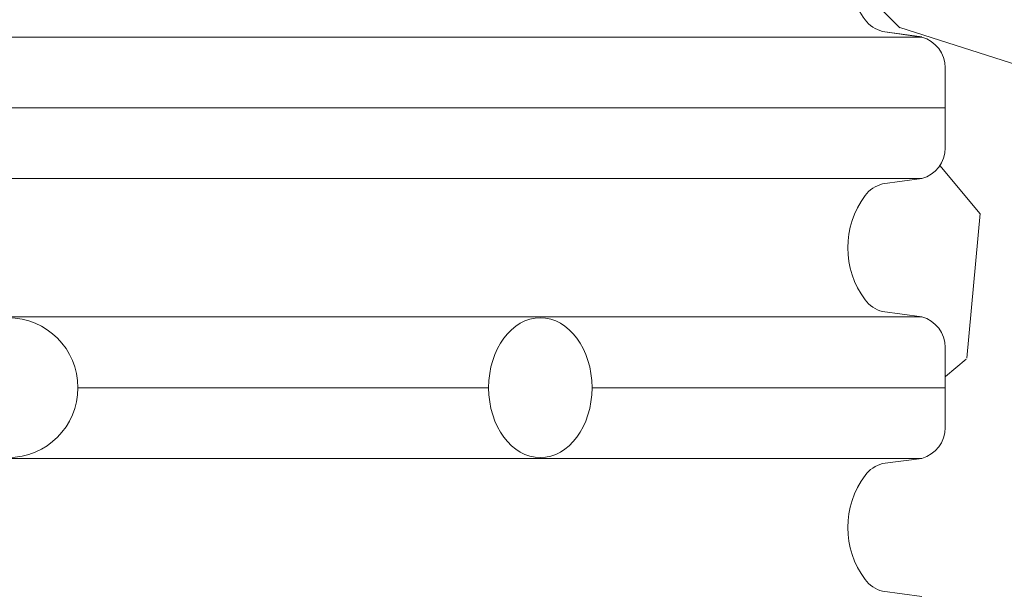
# Model space of a CAD drawing. Header units: metres. Extents: x 351055.4 to 351076.4, y -78447.2 to -78432.3.
# Tile 61 of 68: x 351071.26 to 351071.612, y -78436.677 to -78436.473. Entities that reach past the tile are written whole.
import ezdxf

# ---------------------------------------------------------------- set-up
doc = ezdxf.new("R2010")
doc.units = ezdxf.units.M
doc.header["$MEASUREMENT"] = 0
for name, color, linetype, lineweight in [('PIPE', 7, 'Continuous', 0), ('RAMECEK', 7, 'Continuous', 0), ('ŠRAFY', 7, 'Continuous', 0)]:
    doc.layers.add(name, color=color, linetype=linetype, lineweight=lineweight)

msp = doc.modelspace()

# ---------------------------------------------------------------- hatches: boundary and pattern name
at = {"layer": 'ŠRAFY'}
h = msp.add_hatch(dxfattribs=at)
h.set_pattern_fill('GRAVEL', color=256, style=0, pattern_type=2)
h.set_pattern_definition([(100.50765, (351069.840912, -78437.408746), (0.7895981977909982, -2.468580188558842), [0.07015499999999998, -4.122773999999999]), (50.040876, (351069.828118, -78437.339767), (-7.580368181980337, -9.209457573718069), [0.065112, -13.045015]), (357.49319, (351069.869935, -78437.289859), (-12.39279574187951, 0.6399174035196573), [0.06641099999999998, -13.993876]), (309.11572, (351069.936282, -78437.292764), (6.491410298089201, -8.170392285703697), [0.06529, -11.515127]), (264.749335, (351069.977473, -78437.343421), (-0.02494673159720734, -1.654035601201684), [0.05154299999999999, -10.75752]), (219.959124, (351069.972756, -78437.394748), (-0.8394910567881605, -0.8394913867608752), [0.063621, -13.046506]), (180.864089, (351069.923991, -78437.435607), (0.8145444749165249, -0.8145447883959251), [0.040935, -1.613289]), (146.646988, (351069.88306, -78437.436225), (-4.097669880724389, 2.418687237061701), [0.050302, -5.830483]), (66.2119, (351069.942841, -78437.181701), (-1.703929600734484, -3.333018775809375), [0.08119, -6.286316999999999]), (39.959124, (351069.97559, -78437.10740800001), (-9.209457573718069, -7.580368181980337), [0.06930599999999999, -13.04082]), (0.864089, (351070.028713, -78437.062897), (-0.8394914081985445, -0.8394915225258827), [0.045064, -1.60916]), (315, (351070.073772, -78437.062217), (-0.02494672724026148, -1.654035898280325), [0.055567, -1.096373]), (276.284391, (351070.113064, -78437.101509), (0.714757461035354, -7.430688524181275), [0.081389, -13.205797]), (252.889832, (351070.121973, -78437.182409), (-0.8644380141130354, -2.49352721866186), [0.08611, -14.689519]), (230.040876, (351070.096639, -78437.264708), (-0.839491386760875, -0.8394910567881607), [0.073486, -13.03664]), (184.223077, (351070.049443, -78437.321035), (-12.41774287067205, -1.014118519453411), [0.054461, -14.055628]), (140.352606, (351069.995129, -78437.325046), (0.8145449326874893, -0.8145442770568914), [0.058126, -12.66871]), (101.741, (351070, -78437.3), (2.318895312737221, -10.71379260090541), [0.062546, -15.0909]), (82.81957299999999, (351069.937646, -78437.226721), (-0.91433153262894, -5.8015990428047), [0.048911, -7.465657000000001]), (100.50765, (351069.682386, -78436.986497), (0.7895981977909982, -2.468580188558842), [0.07013099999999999, -4.122798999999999]), (50.040876, (351069.669596, -78436.91754299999), (-7.580368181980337, -9.209457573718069), [0.065096, -13.04503]), (357.49319, (351069.711404, -78436.867646), (-12.39279574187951, 0.6399174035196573), [0.06641399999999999, -13.993873]), (309.647394, (351069.777755, -78436.870551), (0.8145442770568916, -0.814544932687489), [0.06529299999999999, -12.661543]), (264.749335, (351069.819416, -78436.920826), (-0.02494673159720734, -1.654035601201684), [0.05195, -10.757113]), (219.959124, (351069.814661, -78436.97255800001), (-0.8394910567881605, -0.8394913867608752), [0.063908, -13.046218]), (180.864089, (351069.765675, -78437.01360199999), (0.8145444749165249, -0.8145447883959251), [0.041138, -1.613086]), (146.646988, (351069.724542, -78437.014223), (-4.097669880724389, 2.418687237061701), [0.050421, -5.830364]), (100.50765, (351070.005569, -78436.162979), (0.7895981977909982, -2.468580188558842), [0.07011299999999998, -4.122815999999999]), (50.040876, (351069.992782, -78436.094042), (-7.580368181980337, -9.209457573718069), [0.065107, -13.04502]), (357.49319, (351070.034597, -78436.044137), (-12.39279574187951, 0.6399174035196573), [0.06638399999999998, -13.993903]), (309.11572, (351070.100917, -78436.047041), (6.491410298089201, -8.170392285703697), [0.065273, -11.515144]), (264.749335, (351070.142097, -78436.097685), (-0.02494673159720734, -1.654035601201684), [0.051552, -10.757511]), (219.959124, (351070.13738, -78436.149021), (-0.8394910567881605, -0.8394913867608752), [0.063569, -13.046557]), (180.864089, (351070.088653, -78436.18984800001), (0.8145444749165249, -0.8145447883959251), [0.04094100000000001, -1.613283]), (146.646988, (351070.047717, -78436.19046499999), (-4.097669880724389, 2.418687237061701), [0.050283, -5.830502]), (100.50765, (351070.445849, -78436.50309099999), (0.7895981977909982, -2.468580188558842), [0.04207299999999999, -4.150855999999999]), (50.040876, (351070.438176, -78436.461723), (-7.580368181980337, -9.209457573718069), [0.039073, -13.071054]), (357.49319, (351070.46327, -78436.431773), (-12.39279574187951, 0.6399174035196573), [0.03986799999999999, -14.020419]), (309.11572, (351070.5031, -78436.433517), (6.491410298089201, -8.170392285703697), [0.039143, -11.541275]), (264.749335, (351070.527795, -78436.463887), (-0.02494673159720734, -1.654035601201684), [0.030921, -10.778142]), (219.959124, (351070.524965, -78436.494678), (-0.8394910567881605, -0.8394913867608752), [0.038165, -13.071962]), (180.864089, (351070.495712, -78436.519189), (0.8145444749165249, -0.8145447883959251), [0.024573, -1.629651]), (146.646988, (351070.471141, -78436.51956), (-4.097669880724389, 2.418687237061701), [0.030146, -5.850639]), (100.50765, (351070.158622, -78437.121116), (0.7895981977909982, -2.468580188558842), [0.07013099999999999, -4.122798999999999]), (50.040876, (351070.145833, -78437.052162), (-7.580368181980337, -9.209457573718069), [0.065126, -13.045]), (357.49319, (351070.187659, -78437.002242), (-12.39279574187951, 0.6399174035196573), [0.066396, -13.993891]), (309.11572, (351070.253992, -78437.00514600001), (6.491410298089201, -8.170392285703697), [0.06531100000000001, -11.515107]), (264.749335, (351070.295196, -78437.055819), (-0.02494673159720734, -1.654035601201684), [0.051536, -10.757527]), (219.959124, (351070.29048, -78437.107138), (-0.8394910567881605, -0.8394913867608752), [0.06361699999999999, -13.046509]), (180.864089, (351070.241717, -78437.147996), (0.8145444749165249, -0.8145447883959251), [0.040951, -1.613273]), (146.646988, (351070.200771, -78437.148614), (-4.097669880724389, 2.418687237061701), [0.050284, -5.830502]), (100.50765, (351070.173832, -78436.53875), (0.7895981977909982, -2.468580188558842), [0.07013799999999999, -4.122791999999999]), (50.040876, (351070.161041, -78436.469788), (-7.580368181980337, -9.209457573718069), [0.065094, -13.045033]), (357.49319, (351070.202847, -78436.419894), (-12.39279574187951, 0.6399174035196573), [0.06641799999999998, -13.993869]), (309.647394, (351070.269201, -78436.422799), (0.8145442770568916, -0.814544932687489), [0.06526699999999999, -12.661569]), (264.749335, (351070.310845, -78436.473053), (-0.02494673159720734, -1.654035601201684), [0.051978, -10.757085]), (219.959124, (351070.306089, -78436.524813), (-0.8394910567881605, -0.8394913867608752), [0.06389500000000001, -13.046232]), (180.864089, (351070.257113, -78436.565849), (0.8145444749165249, -0.8145447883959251), [0.04115, -1.613074]), (146.646988, (351070.215968, -78436.56646900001), (-4.097669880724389, 2.418687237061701), [0.05043, -5.830355]), (100.50765, (351069.828566, -78437.10730599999), (0.7895981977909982, -2.468580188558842), [0.07015499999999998, -4.122773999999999]), (50.040876, (351069.815772, -78437.038328), (-7.580368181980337, -9.209457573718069), [0.065112, -13.045015]), (357.49319, (351069.857589, -78436.98842000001), (-12.39279574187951, 0.6399174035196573), [0.06641099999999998, -13.993876]), (309.11572, (351069.923936, -78436.991324), (6.491410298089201, -8.170392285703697), [0.06529, -11.515127]), (264.749335, (351069.965127, -78437.04198099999), (-0.02494673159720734, -1.654035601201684), [0.05154299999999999, -10.75752]), (219.959124, (351069.96041, -78437.09330800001), (-0.8394910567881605, -0.8394913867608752), [0.063621, -13.046506]), (180.864089, (351069.911645, -78437.13416799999), (0.8145444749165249, -0.8145447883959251), [0.040935, -1.613289]), (146.646988, (351069.870714, -78437.134785), (-4.097669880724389, 2.418687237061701), [0.050308, -5.830476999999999]), (100.50765, (351069.469787, -78436.63317), (0.7895981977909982, -2.468580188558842), [0.07015499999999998, -4.122773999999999]), (50.040876, (351069.456993, -78436.564191), (-7.580368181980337, -9.209457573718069), [0.065083, -13.045043]), (357.49319, (351069.498792, -78436.51430499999), (-12.39279574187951, 0.6399174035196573), [0.06642799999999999, -13.993859]), (309.11572, (351069.565156, -78436.51721), (6.491410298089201, -8.170392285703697), [0.065273, -11.515144]), (264.749335, (351069.606336, -78436.567854), (-0.02494673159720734, -1.654035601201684), [0.051533, -10.75753]), (219.959124, (351069.60162, -78436.619171), (-0.8394910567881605, -0.8394913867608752), [0.06361499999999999, -13.046511]), (180.864089, (351069.552859, -78436.660027), (0.8145444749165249, -0.8145447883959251), [0.040949, -1.613275]), (146.646988, (351069.511915, -78436.66064500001), (-4.097669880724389, 2.418687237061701), [0.050289, -5.830496]), (100.50765, (351070.304102, -78436.972284), (0.7895981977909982, -2.468580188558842), [0.07013099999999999, -4.122798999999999]), (50.040876, (351070.291313, -78436.90333), (-7.580368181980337, -9.209457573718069), [0.065126, -13.045]), (357.49319, (351070.33314, -78436.85341), (-12.39279574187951, 0.6399174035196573), [0.066396, -13.993891]), (309.11572, (351070.399472, -78436.856314), (6.491410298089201, -8.170392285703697), [0.06531100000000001, -11.515107]), (264.749335, (351070.440676, -78436.906987), (-0.02494673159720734, -1.654035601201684), [0.051536, -10.757527]), (219.959124, (351070.43596, -78436.95830700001), (-0.8394910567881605, -0.8394913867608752), [0.06361699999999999, -13.046509]), (180.864089, (351070.387197, -78436.999164), (0.8145444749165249, -0.8145447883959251), [0.040951, -1.613273]), (146.646988, (351070.346251, -78436.999782), (-4.097669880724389, 2.418687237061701), [0.050284, -5.830502]), (66.2119, (351070.160213, -78436.746936), (-1.703929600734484, -3.333018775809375), [0.08119, -6.286316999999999]), (39.959124, (351070.192962, -78436.672644), (-9.209457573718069, -7.580368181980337), [0.06930599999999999, -13.04082]), (0.864089, (351070.246085, -78436.628132), (-0.8394914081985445, -0.8394915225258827), [0.045086, -1.609138]), (315, (351070.291166, -78436.627453), (-0.02494672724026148, -1.654035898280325), [0.055552, -1.096388]), (276.284391, (351070.330447, -78436.666733), (0.714757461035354, -7.430688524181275), [0.08140399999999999, -13.205782]), (252.889832, (351070.339357, -78436.747648), (-0.8644380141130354, -2.49352721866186), [0.08611, -14.689519]), (230.040876, (351070.314023, -78436.829947), (-0.839491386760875, -0.8394910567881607), [0.073462, -13.036664]), (184.223077, (351070.266842, -78436.886256), (-12.41774287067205, -1.014118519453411), [0.05449, -14.055599]), (140.352606, (351070.2125, -78436.89026900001), (0.8145449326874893, -0.8145442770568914), [0.058115, -12.668721]), (101.741, (351070, -78436.9), (2.318895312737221, -10.71379260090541), [0.062542, -15.0909]), (82.81957299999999, (351070.1550260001, -78436.791955), (-0.91433153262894, -5.8015990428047), [0.048908, -7.465660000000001]), (66.2119, (351069.899375, -78436.817152), (-1.703929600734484, -3.333018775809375), [0.081162, -6.286345]), (39.959124, (351069.932113, -78436.742885), (-9.209457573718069, -7.580368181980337), [0.069332, -13.040795]), (0.864089, (351069.985256, -78436.69835800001), (-0.8394914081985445, -0.8394915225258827), [0.045056, -1.609168]), (315, (351070.030307, -78436.697678), (-0.02494672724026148, -1.654035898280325), [0.05556000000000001, -1.09638]), (276.284391, (351070.069593, -78436.736965), (0.714757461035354, -7.430688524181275), [0.081385, -13.205801]), (252.889832, (351070.078502, -78436.817861), (-0.8644380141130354, -2.49352721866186), [0.086135, -14.689495]), (230.040876, (351070.053161, -78436.900183), (-0.839491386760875, -0.8394910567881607), [0.073461, -13.036666]), (184.223077, (351070.005981, -78436.95649099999), (-12.41774287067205, -1.014118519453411), [0.054488, -14.055601]), (140.352606, (351069.951641, -78436.960503), (0.8145449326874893, -0.8145442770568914), [0.058113, -12.668723]), (101.741, (351070, -78436.9), (2.318895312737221, -10.71379260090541), [0.062557, -15.0909]), (82.81957299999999, (351069.894165, -78436.862175), (-0.91433153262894, -5.8015990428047), [0.048892, -7.465675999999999]), (336.130768, (351070.579471, -78436.550502), (-5.751706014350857, 2.393740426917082), [0.081173, -9.798666]), (309.647394, (351070.653701, -78436.58334900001), (0.8145442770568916, -0.814544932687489), [0.06927, -12.657566]), (272.50681, (351070.6979, -78436.636686), (0.639917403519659, -12.39279574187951), [0.044748, -14.015539]), (225, (351070.699857, -78436.68139), (-1.654035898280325, -0.02494672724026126), [0.056213, -1.131007]), (186.555052, (351070.660108, -78436.721139), (-9.109670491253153, -0.9642249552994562), [0.081784, -16.592527]), (162.262653, (351070.578859, -78436.730475), (0.8145448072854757, -0.8145442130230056), [0.086479, -2.505307]), (135, (351070.496491, -78436.70412899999), (-0.02494672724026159, -1.654035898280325), [0.073385, -1.078555]), (99.19186499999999, (351070.4446, -78436.652238), (0.764651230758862, -4.122616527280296), [0.050214, -14.154069]), (50.040876, (351070.436578, -78436.602669), (-7.580368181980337, -9.209457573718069), [0.057767, -13.052359]), (12.102962, (351070.473679, -78436.55838999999), (-1.654035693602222, -0.02494669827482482), [0.062169, -4.179681]), (352.702945, (351070.534466, -78436.545355), (-4.122616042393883, 0.7646513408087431), [0.048885, -5.774935]), (100.50765, (351070.384988, -78436.831916), (0.7895981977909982, -2.468580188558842), [0.07013799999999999, -4.122791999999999]), (50.040876, (351070.372197, -78436.762955), (-7.580368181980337, -9.209457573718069), [0.065094, -13.045033]), (357.49319, (351070.414003, -78436.71306000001), (-12.39279574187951, 0.6399174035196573), [0.06641799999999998, -13.993869]), (309.647394, (351070.480357, -78436.715965), (0.8145442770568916, -0.814544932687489), [0.06526699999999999, -12.661569]), (264.749335, (351070.522001, -78436.76622), (-0.02494673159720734, -1.654035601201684), [0.051978, -10.757085]), (219.959124, (351070.517245, -78436.817979), (-0.8394910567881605, -0.8394913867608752), [0.06389500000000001, -13.046232]), (180.864089, (351070.468269, -78436.859015), (0.8145444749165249, -0.8145447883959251), [0.04115, -1.613074]), (146.646988, (351070.427124, -78436.85963600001), (-4.097669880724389, 2.418687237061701), [0.05043, -5.830355]), (336.130768, (351069.766772, -78437.094006), (-5.751706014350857, 2.393740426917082), [0.081173, -9.798666]), (309.647394, (351069.841002, -78437.126852), (0.8145442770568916, -0.814544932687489), [0.06927, -12.657566]), (272.50681, (351069.885201, -78437.18018899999), (0.639917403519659, -12.39279574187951), [0.044748, -14.015539]), (225, (351069.887158, -78437.224894), (-1.654035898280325, -0.02494672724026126), [0.056213, -1.131007]), (186.555052, (351069.847409, -78437.264642), (-9.109670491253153, -0.9642249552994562), [0.081784, -16.592527]), (162.262653, (351069.766159, -78437.27397899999), (0.8145448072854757, -0.8145442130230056), [0.086452, -2.505334]), (135, (351069.683817, -78437.247641), (-0.02494672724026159, -1.654035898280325), [0.073409, -1.078531]), (99.19186499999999, (351069.631909, -78437.195733), (0.764651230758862, -4.122616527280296), [0.050182, -14.154101]), (50.040876, (351069.623893, -78437.14619500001), (-7.580368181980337, -9.209457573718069), [0.057775, -13.052351]), (12.102962, (351069.660999, -78437.10191), (-1.654035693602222, -0.02494669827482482), [0.06217, -4.179679]), (352.702945, (351069.721787, -78437.088875), (-4.122616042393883, 0.7646513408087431), [0.048887, -5.774933]), (100.50765, (351070.054762, -78436.654341), (0.7895981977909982, -2.468580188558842), [0.07013799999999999, -4.122791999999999]), (50.040876, (351070.041971, -78436.585379), (-7.580368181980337, -9.209457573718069), [0.065092, -13.045034]), (357.49319, (351070.083776, -78436.53548600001), (-12.39279574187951, 0.6399174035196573), [0.06639799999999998, -13.993889]), (309.11572, (351070.150111, -78436.53839), (6.491410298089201, -8.170392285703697), [0.065282, -11.515135]), (264.749335, (351070.191297, -78436.589041), (-0.02494673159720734, -1.654035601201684), [0.051539, -10.757524]), (219.959124, (351070.18658, -78436.640363), (-0.8394910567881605, -0.8394913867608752), [0.063587, -13.046539]), (180.864089, (351070.137841, -78436.68120199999), (0.8145444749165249, -0.8145447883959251), [0.040935, -1.613289]), (146.646988, (351070.09691, -78436.681819), (-4.097669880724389, 2.418687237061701), [0.050279, -5.830507]), (100.50765, (351069.52159, -78437.066725), (0.7895981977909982, -2.468580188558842), [0.07011299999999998, -4.122815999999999]), (50.040876, (351069.508803, -78436.997788), (-7.580368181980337, -9.209457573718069), [0.065107, -13.04502]), (357.49319, (351069.550618, -78436.947883), (-12.39279574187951, 0.6399174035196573), [0.06638399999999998, -13.993903]), (309.647394, (351069.616938, -78436.950787), (0.8145442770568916, -0.814544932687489), [0.065303, -12.661533]), (264.749335, (351069.658605, -78437.001069), (-0.02494673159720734, -1.654035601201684), [0.051957, -10.757106]), (219.959124, (351069.653851, -78437.05280800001), (-0.8394910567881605, -0.8394913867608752), [0.063913, -13.046214]), (180.864089, (351069.604861, -78437.093855), (0.8145444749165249, -0.8145447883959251), [0.041141, -1.613083]), (146.646988, (351069.563725, -78437.094476), (-4.097669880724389, 2.418687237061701), [0.050417, -5.830368]), (100.50765, (351069.388689, -78436.917872), (0.7895981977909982, -2.468580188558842), [0.07015499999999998, -4.122773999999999]), (50.040876, (351069.375895, -78436.84889400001), (-7.580368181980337, -9.209457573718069), [0.065082, -13.045045]), (357.49319, (351069.417693, -78436.79900900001), (-12.39279574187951, 0.6399174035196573), [0.06642899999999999, -13.993858]), (309.11572, (351069.484058, -78436.801914), (6.491410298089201, -8.170392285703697), [0.065272, -11.515145]), (264.749335, (351069.525238, -78436.852557), (-0.02494673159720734, -1.654035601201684), [0.05153200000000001, -10.757531]), (219.959124, (351069.520522, -78436.903873), (-0.8394910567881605, -0.8394913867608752), [0.063613, -13.046514]), (180.864089, (351069.471762, -78436.944728), (0.8145444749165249, -0.8145447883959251), [0.040951, -1.613273]), (146.646988, (351069.430816, -78436.945345), (-4.097669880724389, 2.418687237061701), [0.050288, -5.830497]), (336.130768, (351069.999735, -78436.350313), (-5.751706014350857, 2.393740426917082), [0.081162, -9.798677]), (309.647394, (351070.073956, -78436.38315499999), (0.8145442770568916, -0.814544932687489), [0.06928200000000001, -12.657554]), (272.50681, (351070.118162, -78436.436502), (0.639917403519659, -12.39279574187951), [0.04476299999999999, -14.015524]), (225, (351070.12012, -78436.481222), (-1.654035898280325, -0.02494672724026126), [0.056228, -1.130992]), (186.555052, (351070.080361, -78436.520981), (-9.109670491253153, -0.9642249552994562), [0.081769, -16.592543]), (162.262653, (351069.999126, -78436.530315), (0.8145448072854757, -0.8145442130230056), [0.086504, -2.505282]), (135, (351069.916734, -78436.503961), (-0.02494672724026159, -1.654035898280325), [0.073385, -1.078555]), (99.19186499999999, (351069.864843, -78436.45207), (0.764651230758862, -4.122616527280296), [0.050214, -14.154069]), (50.040876, (351069.856822, -78436.402501), (-7.580368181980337, -9.209457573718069), [0.057767, -13.052359]), (12.102962, (351069.893922, -78436.35822200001), (-1.654035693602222, -0.02494669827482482), [0.062169, -4.179681]), (352.702945, (351069.954709, -78436.345187), (-4.122616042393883, 0.7646513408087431), [0.048885, -5.774935]), (100.50765, (351069.80835, -78436.636225), (0.7895981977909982, -2.468580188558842), [0.07013799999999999, -4.122791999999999]), (50.040876, (351069.795559, -78436.567263), (-7.580368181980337, -9.209457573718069), [0.065092, -13.045034]), (357.49319, (351069.837364, -78436.51737), (-12.39279574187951, 0.6399174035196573), [0.06641899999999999, -13.993868]), (309.647394, (351069.903719, -78436.520275), (0.8145442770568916, -0.814544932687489), [0.06526599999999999, -12.66157]), (264.749335, (351069.945362, -78436.57052899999), (-0.02494673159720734, -1.654035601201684), [0.05195399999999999, -10.757109]), (219.959124, (351069.940608, -78436.622265), (-0.8394910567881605, -0.8394913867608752), [0.06390900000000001, -13.046218]), (180.864089, (351069.891622, -78436.66330900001), (0.8145444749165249, -0.8145447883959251), [0.041121, -1.613103]), (146.646988, (351069.850506, -78436.663929), (-4.097669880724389, 2.418687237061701), [0.050439, -5.830346]), (336.130768, (351069.71673, -78436.64710700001), (-5.751706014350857, 2.393740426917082), [0.081173, -9.798666]), (309.647394, (351069.79096, -78436.67995399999), (0.8145442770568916, -0.814544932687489), [0.06927, -12.657566]), (272.50681, (351069.835159, -78436.73329), (0.639917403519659, -12.39279574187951), [0.04476999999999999, -14.015517]), (225, (351069.837117, -78436.77801699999), (-1.654035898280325, -0.02494672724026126), [0.056198, -1.131022]), (186.555052, (351069.797379, -78436.81775599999), (-9.109670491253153, -0.9642249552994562), [0.08175199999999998, -16.59256]), (162.262653, (351069.716161, -78436.827088), (0.8145448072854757, -0.8145442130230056), [0.086495, -2.505291]), (135, (351069.633777, -78436.800737), (-0.02494672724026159, -1.654035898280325), [0.073407, -1.078533]), (99.19186499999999, (351069.581871, -78436.74883099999), (0.764651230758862, -4.122616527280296), [0.050179, -14.154103]), (50.040876, (351069.573855, -78436.699296), (-7.580368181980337, -9.209457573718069), [0.05777, -13.052356]), (12.102962, (351069.610957, -78436.655015), (-1.654035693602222, -0.02494669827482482), [0.06217, -4.179679]), (352.702945, (351069.671746, -78436.64197899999), (-4.122616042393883, 0.7646513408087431), [0.048886, -5.774934]), (336.130768, (351070.194706, -78436.207103), (-5.751706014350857, 2.393740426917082), [0.081162, -9.798677]), (309.647394, (351070.268926, -78436.23994500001), (0.8145442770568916, -0.814544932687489), [0.06928, -12.657556]), (272.50681, (351070.313131, -78436.293289), (0.639917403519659, -12.39279574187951), [0.04474499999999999, -14.015542]), (225, (351070.315088, -78436.337991), (-1.654035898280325, -0.02494672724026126), [0.05621, -1.13101]), (186.555052, (351070.275341, -78436.377738), (-9.109670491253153, -0.9642249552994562), [0.081783, -16.592529]), (162.262653, (351070.194093, -78436.387074), (0.8145448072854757, -0.8145442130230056), [0.086478, -2.505308]), (135, (351070.111726, -78436.360728), (-0.02494672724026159, -1.654035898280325), [0.073384, -1.078556]), (99.19186499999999, (351070.059836, -78436.308837), (0.764651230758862, -4.122616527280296), [0.050213, -14.15407]), (50.040876, (351070.051815, -78436.259269), (-7.580368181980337, -9.209457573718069), [0.057736, -13.05239]), (12.102962, (351070.088895, -78436.215014), (-1.654035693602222, -0.02494669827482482), [0.062192, -4.179658]), (352.702945, (351070.149705, -78436.201975), (-4.122616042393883, 0.7646513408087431), [0.048879, -5.774941]), (66.2119, (351069.25233, -78436.646343), (-1.703929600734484, -3.333018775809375), [0.081162, -6.286345]), (39.959124, (351069.285068, -78436.572076), (-9.209457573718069, -7.580368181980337), [0.069329, -13.040797]), (0.864089, (351069.338209, -78436.52755), (-0.8394914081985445, -0.8394915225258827), [0.045038, -1.609186]), (315, (351069.383241, -78436.52687100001), (-0.02494672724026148, -1.654035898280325), [0.055543, -1.096397]), (276.284391, (351069.422516, -78436.566146), (0.714757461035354, -7.430688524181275), [0.081399, -13.205787]), (252.889832, (351069.431426, -78436.64705599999), (-0.8644380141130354, -2.49352721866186), [0.086095, -14.689534]), (230.040876, (351069.406096, -78436.72933999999), (-0.839491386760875, -0.8394910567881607), [0.07347100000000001, -13.036655]), (184.223077, (351069.35891, -78436.785656), (-12.41774287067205, -1.014118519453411), [0.054461, -14.055628]), (140.352606, (351069.304597, -78436.78966699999), (0.8145449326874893, -0.8145442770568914), [0.058096, -12.66874]), (101.741, (351069, -78436.8), (2.318895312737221, -10.71379260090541), [0.062569, -15.0909]), (82.81957299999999, (351069.247132, -78436.691339), (-0.91433153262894, -5.8015990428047), [0.048905, -7.465663]), (100.50765, (351069.82479, -78436.294077), (0.7895981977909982, -2.468580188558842), [0.07013799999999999, -4.122791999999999]), (50.040876, (351069.811999, -78436.225115), (-7.580368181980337, -9.209457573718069), [0.065092, -13.045034]), (357.49319, (351069.853804, -78436.175222), (-12.39279574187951, 0.6399174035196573), [0.06639799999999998, -13.993889]), (309.11572, (351069.920139, -78436.178126), (6.491410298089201, -8.170392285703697), [0.065282, -11.515135]), (264.749335, (351069.961325, -78436.228777), (-0.02494673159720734, -1.654035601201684), [0.051539, -10.757524]), (219.959124, (351069.956608, -78436.2801), (-0.8394910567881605, -0.8394913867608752), [0.063587, -13.046539]), (180.864089, (351069.907868, -78436.320938), (0.8145444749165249, -0.8145447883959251), [0.040935, -1.613289]), (146.646988, (351069.866938, -78436.321555), (-4.097669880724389, 2.418687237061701), [0.050308, -5.830476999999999]), (66.2119, (351069.585335, -78436.399591), (-1.703929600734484, -3.333018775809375), [0.081162, -6.286345]), (39.959124, (351069.618072, -78436.325324), (-9.209457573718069, -7.580368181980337), [0.069332, -13.040795]), (0.864089, (351069.671215, -78436.280797), (-0.8394914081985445, -0.8394915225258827), [0.045056, -1.609168]), (315, (351069.716266, -78436.280117), (-0.02494672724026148, -1.654035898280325), [0.05556000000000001, -1.09638]), (276.284391, (351069.755553, -78436.319404), (0.714757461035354, -7.430688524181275), [0.081385, -13.205801]), (252.889832, (351069.764462, -78436.4003), (-0.8644380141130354, -2.49352721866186), [0.086135, -14.689495]), (230.040876, (351069.73912, -78436.482622), (-0.839491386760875, -0.8394910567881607), [0.073461, -13.036666]), (184.223077, (351069.691941, -78436.53893), (-12.41774287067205, -1.014118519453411), [0.054488, -14.055601]), (140.352606, (351069.637601, -78436.542943), (0.8145449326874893, -0.8145442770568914), [0.058113, -12.668723]), (101.741, (351070, -78436.5), (2.318895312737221, -10.71379260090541), [0.062557, -15.0909]), (82.81957299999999, (351069.580125, -78436.444614), (-0.91433153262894, -5.8015990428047), [0.048916, -7.465652]), (100.50765, (351069.416118, -78436.472162), (0.7895981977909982, -2.468580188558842), [0.07015499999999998, -4.122773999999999]), (50.040876, (351069.403324, -78436.403183), (-7.580368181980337, -9.209457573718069), [0.065083, -13.045043]), (357.49319, (351069.445123, -78436.35329700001), (-12.39279574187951, 0.6399174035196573), [0.06642799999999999, -13.993859]), (309.11572, (351069.511487, -78436.356202), (6.491410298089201, -8.170392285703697), [0.065273, -11.515144]), (264.749335, (351069.552667, -78436.406846), (-0.02494673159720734, -1.654035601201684), [0.051533, -10.75753]), (219.959124, (351069.547951, -78436.458163), (-0.8394910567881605, -0.8394913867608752), [0.06361499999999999, -13.046511]), (180.864089, (351069.49919, -78436.49901900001), (0.8145444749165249, -0.8145447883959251), [0.040949, -1.613275]), (146.646988, (351069.458245, -78436.49963600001), (-4.097669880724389, 2.418687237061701), [0.050289, -5.830496]), (100.50765, (351069.676488, -78436.199445), (0.7895981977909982, -2.468580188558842), [0.07013799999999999, -4.122791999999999]), (50.040876, (351069.663698, -78436.130483), (-7.580368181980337, -9.209457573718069), [0.065092, -13.045034]), (357.49319, (351069.705502, -78436.08059), (-12.39279574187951, 0.6399174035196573), [0.06639799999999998, -13.993889]), (309.11572, (351069.771837, -78436.083494), (6.491410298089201, -8.170392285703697), [0.065282, -11.515135]), (264.749335, (351069.813023, -78436.134145), (-0.02494673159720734, -1.654035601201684), [0.051539, -10.757524]), (219.959124, (351069.808307, -78436.185467), (-0.8394910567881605, -0.8394913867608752), [0.063587, -13.046539]), (180.864089, (351069.759567, -78436.226306), (0.8145444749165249, -0.8145447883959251), [0.040957, -1.613267]), (146.646988, (351069.718615, -78436.226923), (-4.097669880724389, 2.418687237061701), [0.05028999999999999, -5.830495]), (100.50765, (351069.147177, -78436.68900299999), (0.7895981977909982, -2.468580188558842), [0.042098, -4.150830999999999]), (50.040876, (351069.139499, -78436.64761100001), (-7.580368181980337, -9.209457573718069), [0.039058, -13.071069]), (357.49319, (351069.164584, -78436.617673), (-12.39279574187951, 0.6399174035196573), [0.03983999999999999, -14.020447]), (309.647394, (351069.204386, -78436.619416), (0.8145442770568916, -0.814544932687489), [0.03918, -12.687656]), (264.749335, (351069.229385, -78436.649584), (-0.02494673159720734, -1.654035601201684), [0.031183, -10.77788]), (219.959124, (351069.226532, -78436.680636), (-0.8394910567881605, -0.8394913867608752), [0.038346, -13.071781]), (180.864089, (351069.19714, -78436.705263), (0.8145444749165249, -0.8145447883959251), [0.024688, -1.629536]), (146.646988, (351069.172454, -78436.705635), (-4.097669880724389, 2.418687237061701), [0.030252, -5.850533]), (100.50765, (351069.57248, -78436.28241), (0.7895981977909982, -2.468580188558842), [0.04207299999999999, -4.150855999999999]), (50.040876, (351069.564807, -78436.241042), (-7.580368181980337, -9.209457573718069), [0.039073, -13.071054]), (357.49319, (351069.589901, -78436.211092), (-12.39279574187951, 0.6399174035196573), [0.03986799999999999, -14.020419]), (309.11572, (351069.629731, -78436.212836), (6.491410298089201, -8.170392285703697), [0.039143, -11.541275]), (264.749335, (351069.654426, -78436.243206), (-0.02494673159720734, -1.654035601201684), [0.030921, -10.778142]), (219.959124, (351069.651597, -78436.273997), (-0.8394910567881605, -0.8394913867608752), [0.038195, -13.071932]), (180.864089, (351069.62232, -78436.29852699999), (0.8145444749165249, -0.8145447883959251), [0.02455, -1.629674]), (146.646988, (351069.597773, -78436.29889800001), (-4.097669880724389, 2.418687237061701), [0.030157, -5.850627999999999]), (100.50765, (351070.071372, -78437.030048), (0.7895981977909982, -2.468580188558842), [0.042098, -4.150830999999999]), (50.040876, (351070.063695, -78436.988656), (-7.580368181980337, -9.209457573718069), [0.039058, -13.071069]), (357.49319, (351070.088779, -78436.958718), (-12.39279574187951, 0.6399174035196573), [0.03983999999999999, -14.020447]), (309.647394, (351070.128582, -78436.96046), (0.8145442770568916, -0.814544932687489), [0.03918, -12.687656]), (264.749335, (351070.153581, -78436.990628), (-0.02494673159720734, -1.654035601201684), [0.031183, -10.77788]), (219.959124, (351070.150727, -78437.02167999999), (-0.8394910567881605, -0.8394913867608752), [0.038346, -13.071781]), (180.864089, (351070.121335, -78437.046308), (0.8145444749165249, -0.8145447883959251), [0.024668, -1.629556]), (146.646988, (351070.09667, -78437.04668), (-4.097669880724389, 2.418687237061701), [0.030269, -5.850516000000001]), (100.50765, (351070.080727, -78436.921712), (0.7895981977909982, -2.468580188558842), [0.042098, -4.150830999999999]), (50.040876, (351070.07305, -78436.88032000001), (-7.580368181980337, -9.209457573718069), [0.039058, -13.071069]), (357.49319, (351070.098135, -78436.850382), (-12.39279574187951, 0.6399174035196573), [0.03983999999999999, -14.020447]), (309.647394, (351070.137937, -78436.852125), (0.8145442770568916, -0.814544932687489), [0.03918, -12.687656]), (264.749335, (351070.162936, -78436.88229299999), (-0.02494673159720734, -1.654035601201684), [0.031183, -10.77788]), (219.959124, (351070.160082, -78436.913344), (-0.8394910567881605, -0.8394913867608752), [0.038346, -13.071781]), (180.864089, (351070.13069, -78436.937972), (0.8145444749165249, -0.8145447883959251), [0.024668, -1.629556]), (146.646988, (351070.106025, -78436.93834400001), (-4.097669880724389, 2.418687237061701), [0.030269, -5.850516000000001]), (100.50765, (351069.569828, -78436.90300199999), (0.7895981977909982, -2.468580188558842), [0.042098, -4.150830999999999]), (50.040876, (351069.562151, -78436.86161), (-7.580368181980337, -9.209457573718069), [0.039059, -13.071067]), (357.49319, (351069.587237, -78436.831671), (-12.39279574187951, 0.6399174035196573), [0.03983899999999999, -14.020448]), (309.647394, (351069.627038, -78436.833413), (0.8145442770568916, -0.814544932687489), [0.039181, -12.687655]), (264.749335, (351069.652038, -78436.863582), (-0.02494673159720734, -1.654035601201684), [0.031183, -10.77788]), (219.959124, (351069.649184, -78436.894634), (-0.8394910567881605, -0.8394913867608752), [0.038349, -13.071778]), (180.864089, (351069.61979, -78436.919263), (0.8145444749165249, -0.8145447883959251), [0.024687, -1.629537]), (146.646988, (351069.595106, -78436.919636), (-4.097669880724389, 2.418687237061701), [0.030253, -5.850532]), (100.50765, (351070.313457, -78436.595389), (0.7895981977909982, -2.468580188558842), [0.042098, -4.150830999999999]), (50.040876, (351070.30578, -78436.55399700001), (-7.580368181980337, -9.209457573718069), [0.039059, -13.071067]), (357.49319, (351070.330866, -78436.52405800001), (-12.39279574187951, 0.6399174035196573), [0.03983899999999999, -14.020448]), (309.647394, (351070.370667, -78436.525801), (0.8145442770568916, -0.814544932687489), [0.039181, -12.687655]), (264.749335, (351070.395667, -78436.55596900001), (-0.02494673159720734, -1.654035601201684), [0.031183, -10.77788]), (219.959124, (351070.392813, -78436.587022), (-0.8394910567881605, -0.8394913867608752), [0.038349, -13.071778]), (180.864089, (351070.363419, -78436.611651), (0.8145444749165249, -0.8145447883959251), [0.024687, -1.629537]), (146.646988, (351070.338735, -78436.61202300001), (-4.097669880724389, 2.418687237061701), [0.030253, -5.850532]), (100.50765, (351070.31613, -78436.421483), (0.7895981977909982, -2.468580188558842), [0.042056, -4.150873]), (50.040876, (351070.30846, -78436.380133), (-7.580368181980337, -9.209457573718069), [0.039083, -13.071043]), (357.49319, (351070.333561, -78436.350175), (-12.39279574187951, 0.6399174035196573), [0.03983799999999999, -14.020449]), (309.11572, (351070.373361, -78436.35191699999), (6.491410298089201, -8.170392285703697), [0.039153, -11.541265]), (264.749335, (351070.398062, -78436.382295), (-0.02494673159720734, -1.654035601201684), [0.030927, -10.778136]), (219.959124, (351070.395232, -78436.413093), (-0.8394910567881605, -0.8394913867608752), [0.038169, -13.071957]), (180.864089, (351070.365975, -78436.437607), (0.8145444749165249, -0.8145447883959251), [0.024576, -1.629648]), (146.646988, (351070.341401, -78436.437977), (-4.097669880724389, 2.418687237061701), [0.030148, -5.850637]), (66.2119, (351069.835439, -78435.975624), (-1.703929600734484, -3.333018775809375), [0.08119, -6.286316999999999]), (39.959124, (351069.868187, -78435.90133200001), (-9.209457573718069, -7.580368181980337), [0.06930399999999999, -13.040822]), (0.864089, (351069.921309, -78435.856822), (-0.8394914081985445, -0.8394915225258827), [0.045045, -1.609179]), (315, (351069.966349, -78435.856143), (-0.02494672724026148, -1.654035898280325), [0.05555, -1.09639]), (276.284391, (351070.005629, -78435.895422), (0.714757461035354, -7.430688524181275), [0.081384, -13.205801]), (252.889832, (351070.014538, -78435.976318), (-0.8644380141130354, -2.49352721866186), [0.086114, -14.689515]), (230.040876, (351069.989202, -78436.05862000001), (-0.839491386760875, -0.8394910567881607), [0.07347000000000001, -13.036656]), (184.223077, (351069.942017, -78436.114935), (-12.41774287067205, -1.014118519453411), [0.054459, -14.05563]), (140.352606, (351069.887705, -78436.118946), (0.8145449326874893, -0.8145442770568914), [0.05809400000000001, -12.668742]), (101.741, (351070, -78436.1), (2.318895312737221, -10.71379260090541), [0.062568, -15.0909]), (82.81957299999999, (351069.830242, -78436.020619), (-0.91433153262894, -5.8015990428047), [0.048905, -7.465663])])
h.paths.add_polyline_path([(351071.55568747, -78436.45646225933, 0.1417905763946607), (351071.5617601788, -78436.47272775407, 0.1690767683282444), (351071.5679359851, -78436.47692376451), (351071.5820028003, -78436.47895968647, -0.3394542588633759), (351071.5904193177, -78436.4899283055), (351071.5904193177, -78436.5042810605), (351071.5904193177, -78436.5185626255, -0.3394542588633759), (351071.5820028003, -78436.52953124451), (351071.5679359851, -78436.5314247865, 0.1690767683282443), (351071.5617601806, -78436.53562079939, 0.3308490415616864), (351071.5617601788, -78436.57287013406, 0.1690767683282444), (351071.5679359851, -78436.57706614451), (351071.5820028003, -78436.57895968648, -0.3394542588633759), (351071.5904193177, -78436.5899283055), (351071.5904193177, -78436.6042810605), (351071.5904193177, -78436.61856262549, -0.3394542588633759), (351071.5820028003, -78436.62953124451), (351071.5679359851, -78436.6314247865, 0.1690767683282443), (351071.5617601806, -78436.6356207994, 0.3308490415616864), (351071.5617601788, -78436.67287013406, 0.1690767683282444), (351071.5679359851, -78436.6770661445), (351071.5820028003, -78436.67888849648, -0.3394542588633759), (351071.5904193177, -78436.6898571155), (351071.5904193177, -78436.7042098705), (351071.5904193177, -78436.7184914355, -0.3394542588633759), (351071.5820028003, -78436.72946005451), (351071.5679359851, -78436.7313535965, 0.1690767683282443), (351071.5617601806, -78436.7355496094, 0.3308490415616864), (351071.5617601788, -78436.77279894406, 0.1690767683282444), (351071.5679359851, -78436.7769949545), (351071.5820028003, -78436.77888849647, -0.3394542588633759), (351071.5904193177, -78436.7898571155), (351071.5904193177, -78436.80420987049), (351071.5904193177, -78436.8184914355, -0.3394542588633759), (351071.5820028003, -78436.8294600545), (351071.5679359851, -78436.8313535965, 0.1690767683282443), (351071.5617601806, -78436.83554960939, 0.3308490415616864), (351071.5617601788, -78436.87279894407, 0.1690767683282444), (351071.5679359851, -78436.87699495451), (351071.5820028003, -78436.87888849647, -0.3394542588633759), (351071.5904193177, -78436.8898571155), (351071.5904193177, -78436.9042098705), (351071.5904193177, -78436.9184914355, -0.3394542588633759), (351071.5820028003, -78436.92946005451), (351071.5679359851, -78436.9313535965, 0.1690767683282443), (351071.5617601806, -78436.93554960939, 0.3308490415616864), (351071.5617601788, -78436.97279894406, 0.1690767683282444), (351071.5679359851, -78436.9769949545), (351071.5820028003, -78436.97881730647, -0.3394542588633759), (351071.5904193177, -78436.9897859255), (351071.5904193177, -78437.0041386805), (351071.5904193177, -78437.0184202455, -0.3394542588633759), (351071.5820028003, -78437.02938886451), (351071.5679359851, -78437.0312824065, 0.1690767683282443), (351071.5617601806, -78437.03547841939, 0.3308490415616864), (351071.5617601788, -78437.07272775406, 0.1690767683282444), (351071.5679359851, -78437.0769237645), (351071.5820028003, -78437.07881730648, -0.3394542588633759), (351071.5904193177, -78437.0897859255), (351071.5904193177, -78437.1041386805), (351071.5904193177, -78437.11842024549, -0.3394542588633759), (351071.5820028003, -78437.12938886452), (351071.5679359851, -78437.1312824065, 0.1690767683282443), (351071.5617601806, -78437.1354784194, 0.3308490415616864), (351071.5617601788, -78437.17272775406, 0.1690767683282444), (351071.5679359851, -78437.1769237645), (351071.5820028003, -78437.17881730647, -0.3394542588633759), (351071.5904193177, -78437.1897859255), (351071.5904193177, -78437.20413868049), (351071.5904193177, -78437.2184202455, -0.3394542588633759), (351071.5820028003, -78437.2293888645), (351071.5679359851, -78437.2312824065, 0.1690767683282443), (351071.5617601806, -78437.23547841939, 0.3308490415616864), (351071.5617601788, -78437.27272775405, 0.1690767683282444), (351071.5679359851, -78437.27692376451), (351071.5820028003, -78437.27881730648, -0.3394542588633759), (351071.5904193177, -78437.2897859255), (351071.5904193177, -78437.30406749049), (351071.5714307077, -78437.30406749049), (351070.9394307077, -78437.30406749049), (351070.9204420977, -78437.30406749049), (351070.9204420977, -78437.2897859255, -0.3394542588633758), (351070.9288586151, -78437.27881730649), (351070.9429254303, -78437.2769237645, 0.1690767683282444), (351070.9491012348, -78437.27272775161, 0.3308490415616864), (351070.9491012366, -78437.23547841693, 0.1690767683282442), (351070.9429254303, -78437.23128240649), (351070.9288586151, -78437.22938886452, -0.3394542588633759), (351070.9204420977, -78437.2184202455), (351070.9204420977, -78437.20413868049), (351070.9204420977, -78437.1897859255, -0.3394542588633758), (351070.9288586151, -78437.17881730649), (351070.9429254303, -78437.17692376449, 0.1690767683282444), (351070.9491012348, -78437.1727277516, 0.3308490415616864), (351070.9491012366, -78437.13547841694, 0.1690767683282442), (351070.9429254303, -78437.1312824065), (351070.9288586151, -78437.12938886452, -0.3394542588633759), (351070.9204420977, -78437.11842024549), (351070.9204420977, -78437.1041386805), (351070.9204420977, -78437.0897859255, -0.3394542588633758), (351070.9288586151, -78437.07881730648), (351070.9429254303, -78437.0769237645, 0.1690767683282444), (351070.9491012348, -78437.0727277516, 0.3308490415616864), (351070.9491012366, -78437.03547841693, 0.1690767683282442), (351070.9429254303, -78437.03128240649), (351070.9288586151, -78437.02938886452, -0.3394542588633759), (351070.9204420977, -78437.0184202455), (351070.9204420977, -78437.0041386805), (351070.9204420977, -78436.9897859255, -0.3394542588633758), (351070.9288586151, -78436.97881730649), (351070.9429254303, -78436.9769949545, 0.1690767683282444), (351070.9491012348, -78436.9727989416, 0.3308490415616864), (351070.9491012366, -78436.93554960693, 0.1690767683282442), (351070.9429254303, -78436.93135359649), (351070.9288586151, -78436.92946005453, -0.3394542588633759), (351070.9204420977, -78436.9184914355), (351070.9204420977, -78436.9042098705), (351070.9204420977, -78436.8898571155, -0.3394542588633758), (351070.9288586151, -78436.87888849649), (351070.9429254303, -78436.8769949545, 0.1690767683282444), (351070.9491012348, -78436.87279894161, 0.3308490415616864), (351070.9491012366, -78436.83554960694, 0.1690767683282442), (351070.9429254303, -78436.83135359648), (351070.9288586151, -78436.82946005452, -0.3394542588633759), (351070.9204420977, -78436.8184914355), (351070.9204420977, -78436.80420987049), (351070.9204420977, -78436.7898571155, -0.3394542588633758), (351070.9288586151, -78436.77888849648), (351070.9429254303, -78436.77699495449, 0.1690767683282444), (351070.9491012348, -78436.7727989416, 0.3308490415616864), (351070.9491012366, -78436.73554960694, 0.1690767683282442), (351070.9429254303, -78436.7313535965), (351070.9288586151, -78436.72946005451, -0.3394542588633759), (351070.9204420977, -78436.7184914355), (351070.9204420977, -78436.7042098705), (351070.9204420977, -78436.6898571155, -0.3394542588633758), (351070.9288586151, -78436.67888849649), (351070.9429254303, -78436.67706614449, 0.1690767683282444), (351070.9491012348, -78436.6728701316, 0.3308490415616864), (351070.9491012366, -78436.63562079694, 0.1690767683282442), (351070.9429254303, -78436.6314247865), (351070.9288586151, -78436.62953124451, -0.3394542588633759), (351070.9204420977, -78436.61856262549), (351070.9204420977, -78436.6042810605), (351070.9204420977, -78436.5899283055, -0.3394542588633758), (351070.9288586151, -78436.57895968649), (351070.9429254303, -78436.5770661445, 0.1690767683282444), (351070.9491012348, -78436.5728701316, 0.3308490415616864), (351070.9491012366, -78436.53562079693, 0.1690767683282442), (351070.9429254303, -78436.53142478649), (351070.9288586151, -78436.52953124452, -0.3394542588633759), (351070.9204420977, -78436.5185626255), (351070.9204420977, -78436.5042810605), (351070.9204420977, -78436.4899283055, -0.3394542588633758), (351070.9288586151, -78436.47895968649), (351070.9429254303, -78436.4769237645, 0.1690767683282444), (351070.9491012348, -78436.4727277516, 0.3308490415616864), (351070.9491012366, -78436.43547841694, 0.1690767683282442), (351070.9429254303, -78436.43128240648), (351070.9288586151, -78436.42938886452, -0.3394542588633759), (351070.9204420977, -78436.41842024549), (351070.9204420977, -78436.40646225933), (351068.678248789, -78436.30511512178), (351068.6782487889, -78436.35511512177), (351070.4204420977, -78436.43386225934), (351070.4204420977, -78437.80406749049), (351072.0904193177, -78437.80406749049), (351072.0904193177, -78436.45646225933)])

# ---------------------------------------------------------------- linework, layer by layer
at = {"layer": 'PIPE', "ltscale": 0.001}
for p, q in [((351071.5820028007, -78436.4788173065), (351071.5679359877, -78436.4769237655)), ((351070.9288586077, -78436.4789596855), (351071.5820028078, -78436.4789596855)), ((351071.5904193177, -78436.5042098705), (351071.5904193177, -78436.4899283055)), ((351070.9204420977, -78436.5042098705), (351071.5904193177, -78436.5042098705)), ((351070.9204420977, -78436.5042810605), (351071.5904193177, -78436.5042810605)), ((351071.5904193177, -78436.5042810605), (351071.5904193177, -78436.5185626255)), ((351070.9288586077, -78436.5295312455), (351071.5820028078, -78436.5295312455)), ((351071.5820027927, -78436.5295312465), (351071.5679359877, -78436.5314247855)), ((351071.5820028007, -78436.57895968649), (351071.5679359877, -78436.5770661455)), ((351070.9288586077, -78436.5789596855), (351071.5820028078, -78436.5789596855)), ((351071.5904193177, -78436.6042098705), (351071.5904193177, -78436.5899283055)), ((351071.2804307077, -78436.6042810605), (351071.4272074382, -78436.6042810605)), ((351071.4641636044, -78436.6042810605), (351071.5904193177, -78436.6042810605)), ((351071.5904193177, -78436.6042810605), (351071.5904193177, -78436.61856262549)), ((351070.9288586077, -78436.6295312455), (351071.5820028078, -78436.6295312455)), ((351071.5820027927, -78436.6295312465), (351071.5679359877, -78436.6314247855))]:
    msp.add_line(p, q, dxfattribs=at)
for centre, radius, start, end in [((351071.5708750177, -78436.4659551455), 0.01135555, 216.613496, 255), ((351071.5790637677, -78436.4899283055), 0.01135555, 0, 75.00000000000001), ((351071.5790637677, -78436.5185626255), 0.01135555, 285, 0), ((351071.5708750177, -78436.5423934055), 0.01135555, 105, 143.386504), ((351071.5868259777, -78436.5542454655), 0.03122775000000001, 143.386504, 216.613496), ((351071.5708750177, -78436.56609752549), 0.01135555, 216.613496, 255), ((351071.5790637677, -78436.5899283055), 0.01135555, 0, 75.00000000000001), ((351071.5790637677, -78436.61856262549), 0.01135555, 285, 0), ((351071.5708750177, -78436.6423934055), 0.01135555, 105, 143.386504), ((351071.5868259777, -78436.6542454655), 0.03122775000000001, 143.386504, 216.613496), ((351071.5708750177, -78436.66609752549), 0.01135555, 216.613496, 255)]:
    msp.add_arc(centre, radius, start, end, dxfattribs=at)
at = {"layer": 'RAMECEK'}
msp.add_circle((351071.2554307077, -78436.6042810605), 0.025, dxfattribs=at)
msp.add_ellipse((351071.4456855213, -78436.6042810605), major_axis=(0, 0.02500000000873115), ratio=0.7391233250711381, dxfattribs=at)
at = {"layer": 'ŠRAFY', "flags": 128}
msp.add_lwpolyline([(351072.0904193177, -78436.45646225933), (351071.55568747, -78436.45646225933, 0.1417905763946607), (351071.5617601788, -78436.47272775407, 0.1690767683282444), (351071.5679359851, -78436.47692376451), (351071.5820028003, -78436.47895968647, -0.3394542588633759), (351071.5904193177, -78436.4899283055), (351071.5904193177, -78436.5042810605), (351071.5904193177, -78436.5185626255, -0.3394542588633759), (351071.5820028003, -78436.52953124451), (351071.5679359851, -78436.5314247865, 0.1690767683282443), (351071.5617601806, -78436.53562079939, 0.3308490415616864), (351071.5617601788, -78436.57287013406, 0.1690767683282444), (351071.5679359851, -78436.57706614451), (351071.5820028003, -78436.57895968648, -0.3394542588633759), (351071.5904193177, -78436.5899283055), (351071.5904193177, -78436.6042810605), (351071.5904193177, -78436.61856262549, -0.3394542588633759), (351071.5820028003, -78436.62953124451), (351071.5679359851, -78436.6314247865, 0.1690767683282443), (351071.5617601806, -78436.6356207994, 0.3308490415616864), (351071.5617601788, -78436.67287013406, 0.1690767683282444), (351071.5679359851, -78436.6770661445), (351071.5820028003, -78436.67888849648, -0.3394542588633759)], format="xyb", dxfattribs=at)

doc.saveas('drawing.dxf')
